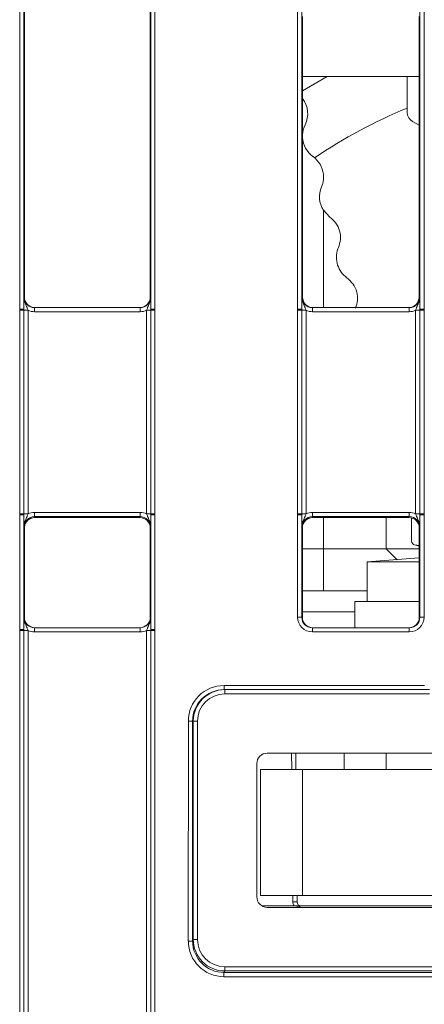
# Model space of a CAD drawing. Header units: millimetres. Extents: x 0 to 2100, y 0 to 1485.
# Tile 10 of 118: x 399 to 424, y 316 to 375. Entities that reach past the tile are written whole.
import ezdxf

# ---------------------------------------------------------------- set-up
doc = ezdxf.new("R2010")
doc.units = ezdxf.units.MM
doc.header["$LTSCALE"] = 5

msp = doc.modelspace()

# ---------------------------------------------------------------- linework, layer by layer
at = {"color": 7, "linetype": 'Continuous', "lineweight": 15}
for p, q in [((399.396, 357.577), (399.396, 410.33)), ((399.646, 410.327), (399.646, 357.575)), ((407.207, 357.575), (407.207, 410.327)), ((407.457, 410.33), (407.457, 357.577)), ((415.958, 357.577), (415.958, 410.33)), ((416.208, 410.327), (416.208, 357.575)), ((423.237, 357.575), (423.237, 410.327)), ((423.487, 410.33), (423.487, 357.577)), ((399.676, 409.542), (399.676, 358.299)), ((407.176, 409.542), (407.176, 358.299)), ((416.249, 358.299), (416.249, 375.01)), ((423.196, 375.01), (423.196, 358.299)), ((423.196, 371.428), (416.249, 371.428)), ((416.249, 370.584), (417.725, 371.428)), ((422.489, 371.428), (422.489, 369.296)), ((422.81, 368.75), (423.196, 368.535)), ((417.489, 365.611), (417.489, 365.281)), ((417.884, 363.053), (417.489, 363.473)), ((399.65, 358.299), (399.676, 358.299)), ((407.176, 358.299), (407.202, 358.299)), ((416.212, 358.299), (416.249, 358.299)), ((423.196, 358.299), (423.233, 358.299)), ((399.396, 357.517), (399.396, 357.577)), ((399.646, 357.575), (399.646, 357.515)), ((400.275, 357.426), (400.275, 357.674)), ((400.275, 357.674), (406.577, 357.674)), ((406.577, 357.426), (406.577, 357.674)), ((407.207, 357.515), (407.207, 357.575)), ((407.457, 357.577), (407.457, 357.517)), ((415.958, 357.517), (415.958, 357.577)), ((416.208, 357.575), (416.208, 357.515)), ((416.837, 357.674), (416.837, 357.426)), ((416.837, 357.674), (422.608, 357.674)), ((422.608, 357.674), (422.608, 357.426)), ((423.237, 357.515), (423.237, 357.575)), ((423.487, 357.577), (423.487, 357.517)), ((399.396, 345.396), (399.396, 357.517)), ((399.646, 357.515), (399.646, 345.394)), ((399.896, 357.513), (399.896, 345.392)), ((406.577, 357.426), (400.275, 357.426)), ((406.957, 345.392), (406.957, 357.513)), ((407.207, 345.394), (407.207, 357.515)), ((407.457, 357.517), (407.457, 345.396)), ((415.958, 345.396), (415.958, 357.517)), ((416.208, 357.515), (416.208, 345.394)), ((416.458, 357.513), (416.458, 345.392)), ((422.608, 357.426), (416.837, 357.426)), ((422.987, 345.392), (422.987, 357.513)), ((423.237, 345.394), (423.237, 357.515)), ((423.487, 357.517), (423.487, 345.396)), ((399.396, 345.336), (399.396, 345.396)), ((399.396, 338.514), (399.396, 345.336)), ((399.646, 345.394), (399.646, 345.334)), ((399.646, 345.334), (399.646, 338.512)), ((400.275, 345.226), (400.275, 345.479)), ((400.275, 345.479), (406.577, 345.479)), ((406.577, 345.226), (406.577, 345.479)), ((407.207, 345.334), (407.207, 345.394)), ((407.207, 338.512), (407.207, 345.334)), ((407.457, 345.396), (407.457, 345.336)), ((407.457, 345.336), (407.457, 338.514)), ((415.958, 345.336), (415.958, 345.396)), ((415.958, 339.239), (415.958, 345.336)), ((416.208, 345.394), (416.208, 345.334)), ((416.208, 345.334), (416.208, 339.236)), ((416.837, 345.479), (416.837, 345.226)), ((416.837, 345.479), (422.608, 345.479)), ((422.608, 345.479), (422.608, 345.226)), ((423.237, 345.334), (423.237, 345.394)), ((423.237, 339.236), (423.237, 345.334)), ((423.487, 345.396), (423.487, 345.336)), ((423.487, 345.336), (423.487, 339.239)), ((406.577, 345.226), (400.275, 345.226)), ((400.275, 345.226), (400.301, 345.174)), ((400.301, 345.174), (406.551, 345.174)), ((406.551, 345.174), (406.577, 345.226)), ((422.608, 345.226), (416.837, 345.226)), ((416.837, 345.226), (416.864, 345.174)), ((416.864, 345.174), (422.582, 345.174)), ((421.239, 345.174), (421.239, 343.303)), ((422.582, 345.174), (422.608, 345.226)), ((422.74, 343.793), (422.74, 345.154)), ((399.676, 344.549), (399.65, 344.601)), ((399.676, 344.549), (399.676, 339.236)), ((407.202, 344.601), (407.176, 344.549)), ((407.176, 344.549), (407.176, 339.236)), ((416.239, 344.549), (416.212, 344.601)), ((416.239, 344.549), (416.239, 339.236)), ((423.233, 344.601), (423.207, 344.549)), ((423.207, 339.236), (423.207, 344.549)), ((422.924, 343.552), (423.207, 343.476)), ((423.207, 343.512), (422.925, 343.552)), ((416.239, 343.303), (417.489, 343.303)), ((417.489, 340.803), (417.489, 343.303)), ((417.489, 343.303), (421.239, 343.303)), ((421.239, 343.303), (423.207, 343.303)), ((421.878, 342.664), (421.239, 343.303)), ((423.207, 342.765), (420.095, 342.528)), ((420.095, 342.528), (420.095, 340.178)), ((420.095, 342.528), (423.207, 342.528)), ((417.489, 340.803), (416.239, 340.803)), ((420.095, 340.803), (417.489, 340.803)), ((419.364, 340.178), (419.364, 338.612)), ((423.207, 340.178), (419.364, 340.178)), ((419.364, 339.553), (416.239, 339.553)), ((399.65, 339.236), (399.676, 339.236)), ((407.176, 339.236), (407.202, 339.236)), ((416.208, 339.236), (416.239, 339.236)), ((423.207, 339.236), (423.237, 339.236)), ((399.396, 338.454), (399.396, 338.514)), ((399.396, 314.461), (399.396, 338.454)), ((399.646, 338.512), (399.646, 338.452)), ((399.646, 338.452), (399.646, 314.459)), ((399.896, 338.45), (399.896, 314.456)), ((400.275, 338.364), (400.275, 338.612)), ((400.275, 338.612), (406.577, 338.612)), ((406.577, 338.364), (400.275, 338.364)), ((406.577, 338.364), (406.577, 338.612)), ((406.957, 314.456), (406.957, 338.45)), ((407.207, 338.452), (407.207, 338.512)), ((407.207, 314.459), (407.207, 338.452)), ((407.457, 338.514), (407.457, 338.454)), ((407.457, 338.454), (407.457, 314.461)), ((416.833, 338.364), (416.833, 338.612)), ((416.833, 338.612), (422.612, 338.612)), ((422.612, 338.364), (416.833, 338.364)), ((422.612, 338.364), (422.612, 338.612)), ((411.57, 335.175), (423.523, 335.175)), ((411.57, 335.175), (411.57, 334.927)), ((411.57, 334.927), (411.616, 334.927)), ((411.616, 334.927), (411.616, 334.677)), ((411.616, 334.927), (423.819, 334.927)), ((423.821, 334.677), (411.616, 334.677)), ((409.444, 319.963), (409.445, 333.05)), ((409.695, 333.053), (409.694, 319.965)), ((409.741, 333.053), (409.695, 333.053)), ((409.739, 320.055), (409.741, 333.053)), ((409.741, 333.053), (409.991, 333.053)), ((409.991, 333.053), (409.989, 320.055)), ((455.828, 331.146), (414.149, 331.146)), ((415.847, 331.146), (415.855, 330.178)), ((418.739, 330.178), (418.739, 331.146)), ((413.524, 330.521), (413.524, 322.592)), ((413.739, 322.678), (413.739, 330.178)), ((413.739, 330.178), (416.239, 330.178)), ((416.239, 330.178), (416.239, 322.678)), ((453.739, 330.178), (416.239, 330.178)), ((416.239, 322.678), (413.739, 322.678)), ((415.921, 322.678), (415.924, 322.301)), ((453.739, 322.678), (416.239, 322.678)), ((413.832, 322.053), (415.93, 322.053)), ((414.149, 321.967), (455.828, 321.967)), ((415.93, 322.053), (454.047, 322.053)), ((409.694, 319.965), (409.739, 320.055)), ((409.739, 320.055), (409.989, 320.055)), ((411.614, 318.429), (458.363, 318.429)), ((411.614, 318.179), (411.614, 318.429)), ((411.614, 318.179), (411.569, 318.09)), ((411.569, 318.09), (458.408, 318.09)), ((411.569, 317.838), (411.569, 318.09)), ((458.408, 317.838), (411.569, 317.838)), ((458.363, 318.179), (411.614, 318.179))]:
    msp.add_line(p, q, dxfattribs=at)
at = {"color": 8, "linetype": 'Continuous', "lineweight": 15}
for p, q in [((417.489, 363.473), (417.489, 357.674)), ((417.489, 345.174), (417.489, 343.303)), ((415.605, 330.178), (415.597, 331.146)), ((421.239, 331.146), (421.239, 330.178)), ((415.674, 322.301), (415.671, 322.678)), ((415.93, 321.967), (415.93, 322.053))]:
    msp.add_line(p, q, dxfattribs=at)
at = {"color": 7, "linetype": 'Continuous', "lineweight": 15}
for centre, radius, start, end in [((415.057, 369.211), 1.5, 333.72507, 37.35791), ((434.989, 339.553), 32.5, 112.61986, 123.6887), ((423.114, 369.296), 0.625, 180, 240.9454), ((417.747, 367.883), 1.5, 153.72507, 176.86125), ((417.747, 367.883), 1.5, 183.13875, 234.32443), ((415.998, 365.446), 1.5, 6.30532, 54.32443), ((415.998, 365.446), 1.5, 336.96006, 353.69468), ((418.758, 364.272), 1.5, 156.96006, 212.16552), ((399.457, 350.266), 7.311, 88.52467, 90.48406), ((407.395, 350.266), 7.311, 89.51594, 91.47533), ((416.02, 350.266), 7.311, 88.52467, 90.48406), ((423.426, 350.266), 7.311, 89.51594, 91.47533), ((399.457, 350.109), 7.408, 88.54048, 90.47395), ((399.834, 364.921), 7.408, 268.54048, 270.47395), ((407.018, 364.921), 7.408, 269.52605, 271.45952), ((407.395, 350.109), 7.408, 89.52605, 91.45952), ((416.019, 350.109), 7.408, 88.54048, 90.47395), ((416.397, 364.921), 7.408, 268.54048, 270.47395), ((423.049, 364.921), 7.408, 269.52605, 271.45952), ((423.426, 350.109), 7.408, 89.52605, 91.45952), ((399.457, 337.988), 7.408, 88.54048, 90.47395), ((399.457, 338.026), 7.311, 88.52467, 90.48406), ((399.834, 352.8), 7.408, 268.54048, 270.47395), ((407.018, 352.8), 7.408, 269.52605, 271.45952), ((407.395, 337.988), 7.408, 89.52605, 91.45952), ((407.395, 338.026), 7.311, 89.51594, 91.47533), ((416.019, 337.988), 7.408, 88.54048, 90.47395), ((416.02, 338.026), 7.311, 88.52467, 90.48406), ((416.397, 352.8), 7.408, 268.54048, 270.47395), ((423.049, 352.8), 7.408, 269.52605, 271.45952), ((423.426, 337.988), 7.408, 89.52605, 91.45952), ((423.426, 338.026), 7.311, 89.51594, 91.47533), ((416.02, 331.928), 7.311, 88.52467, 90.48406), ((423.426, 331.928), 7.311, 89.51594, 91.47533), ((399.457, 331.204), 7.311, 88.52467, 90.48406), ((399.457, 331.046), 7.408, 88.54048, 90.47395), ((399.834, 345.858), 7.408, 268.54048, 270.47395), ((407.018, 345.858), 7.408, 269.52605, 271.45952), ((407.395, 331.204), 7.311, 89.51594, 91.47533), ((407.395, 331.046), 7.408, 89.52605, 91.45952), ((409.508, 340.361), 7.311, 269.51158, 271.47097), ((415.799, 315.139), 7.164, 89.0002, 90.9998), ((416.174, 322.303), 0.25, 180.5, 270), ((415.93, 321.803), 0.25, 40.91858, 90), ((409.507, 327.273), 7.311, 269.51158, 271.47097)]:
    msp.add_arc(centre, radius, start, end, dxfattribs=at)
at = {"color": 8, "linetype": 'Continuous', "lineweight": 15}
msp.add_arc((416.174, 322.306), 0.5, 180.5, 210.28909, dxfattribs=at)
at = {"color": 7, "linetype": 'Continuous', "lineweight": 15}
for centre, major_axis, ratio, start_param, end_param in [((400.275, 358.299), (0.549, 0.3), 0.999873, 2.641898, 4.212618), ((400.301, 358.299), (0.532, 0.329), 0.999915, 2.588064, 4.158784), ((406.551, 358.299), (0.532, -0.329), 0.999915, 5.265994, 6.836714), ((406.577, 358.299), (0.549, -0.3), 0.999873, 5.21216, 6.78288), ((416.837, 358.299), (0.549, 0.3), 0.999873, 2.641898, 4.212618), ((416.874, 358.299), (0.532, 0.329), 0.999915, 2.588064, 4.158784), ((422.571, 358.299), (0.532, -0.329), 0.999915, 5.265994, 6.836714), ((422.608, 358.299), (0.549, -0.3), 0.999873, 5.21216, 6.78288), ((400.275, 358.301), (0.744, 0.46), 0.999915, 3.710423, 4.158784), ((406.577, 358.301), (0.744, -0.46), 0.999915, 5.265994, 5.714355), ((416.837, 358.301), (0.744, 0.46), 0.999915, 3.710423, 4.158784), ((422.608, 358.301), (0.744, -0.46), 0.999915, 5.265994, 5.714355), ((400.275, 344.604), (0.744, -0.46), 0.999915, 2.124401, 2.572762), ((406.577, 344.604), (0.744, 0.46), 0.999915, 0.56883, 1.017192), ((416.837, 344.604), (0.744, -0.46), 0.999915, 2.124401, 2.572762), ((422.608, 344.604), (0.744, 0.46), 0.999915, 0.56883, 1.017192), ((400.275, 344.601), (0.452, -0.432), 0.999832, 2.3335, 3.90422), ((400.307, 344.549), (0.63, 0), 0.991312, 1.570796, 3.132866), ((406.551, 344.549), (0.532, 0.329), 0.999915, 5.729657, 7.300377), ((406.577, 344.601), (0.452, 0.432), 0.999832, 5.520558, 7.091278), ((416.837, 344.601), (0.452, -0.432), 0.999832, 2.3335, 3.90422), ((416.869, 344.549), (0.63, 0), 0.991312, 1.570799, 3.132866), ((422.582, 344.549), (0.532, 0.329), 0.999915, 5.729657, 7.300377), ((422.608, 344.601), (0.452, 0.432), 0.999832, 5.520558, 7.091278), ((400.275, 339.237), (0.549, 0.3), 0.999873, 2.641898, 4.212618), ((400.301, 339.237), (0.532, 0.329), 0.999915, 2.588064, 4.158784), ((406.551, 339.237), (0.532, -0.329), 0.999915, 5.265994, 6.836714), ((406.577, 339.237), (0.549, -0.3), 0.999873, 5.21216, 6.78288), ((416.833, 339.239), (0.744, 0.46), 0.999915, 2.588064, 4.158784), ((416.833, 339.237), (0.549, 0.3), 0.999873, 2.641898, 4.212618), ((416.864, 339.237), (0.532, 0.329), 0.999915, 2.588064, 4.158784), ((422.582, 339.237), (0.532, -0.329), 0.999915, 5.265994, 6.836714), ((422.612, 339.239), (0.744, -0.46), 0.999915, 5.265994, 6.836714), ((422.612, 339.237), (0.549, -0.3), 0.999873, 5.21216, 6.78288), ((400.275, 339.239), (0.744, 0.46), 0.999915, 3.710423, 4.158784), ((406.577, 339.239), (0.744, -0.46), 0.999915, 5.265994, 5.714355), ((411.571, 333.05), (1.808, -1.117), 0.999915, 2.124416, 3.69506), ((411.571, 333.052), (1.617, -0.949), 0.999901, 2.101449, 3.672093), ((411.616, 333.052), (1.875, 0), 0.999972, 1.570796, 3.14144), ((411.616, 333.052), (-1.625, 0), 0.999962, 4.712389, 6.283033), ((414.149, 330.521), (0.625, 0), 0.999962, 1.570796, 3.141593), ((414.149, 322.592), (0.28, 0.559), 0.99981, 2.034505, 3.605149), ((411.614, 320.055), (0.839, 1.677), 0.99986, 2.034413, 3.60521), ((411.614, 320.055), (-0.727, -1.454), 0.99981, 5.176006, 6.746802), ((411.57, 319.963), (1.808, 1.117), 0.999915, 2.588003, 4.158799), ((411.57, 319.965), (1.484, 1.146), 0.99989, 2.48427, 4.055066)]:
    msp.add_ellipse(centre, major_axis=major_axis, ratio=ratio, start_param=start_param, end_param=end_param, dxfattribs=at)
for points, knots in [([(417.884, 363.053), (418.011, 362.941), (418.267, 362.717), (418.478, 362.245), (418.541, 361.731), (418.44, 361.409), (418.389, 361.248)], [0, 0, 0, 0, 0.251229, 0.502426, 0.75182, 1, 1, 1, 1]), ([(418.895, 359.442), (418.775, 359.545), (418.537, 359.751), (418.316, 360.198), (418.243, 360.687), (418.307, 361.044), (418.378, 361.222), (418.389, 361.248)], [0, 0, 0, 0, 0.238809, 0.477632, 0.716617, 0.95815, 1, 1, 1, 1]), ([(418.895, 359.442), (419.025, 359.328), (419.285, 359.099), (419.498, 358.615), (419.54, 358.117), (419.466, 357.796), (419.406, 357.652), (419.4, 357.637)], [0, 0, 0, 0, 0.263451, 0.527704, 0.767039, 0.97541, 1, 1, 1, 1]), ([(399.646, 357.575), (399.646, 357.639), (399.646, 357.803), (399.647, 358.027), (399.649, 358.187), (399.65, 358.274), (399.65, 358.298), (399.65, 358.299)], [0, 0, 0, 0, 0.217183, 0.553026, 0.876986, 0.994449, 1, 1, 1, 1]), ([(399.65, 358.299), (399.65, 358.297), (399.65, 358.257), (399.659, 358.12), (399.722, 357.911), (399.826, 357.703), (399.875, 357.567), (399.896, 357.513)], [0, 0, 0, 0, 0.006601, 0.146171, 0.501239, 0.799231, 1, 1, 1, 1]), ([(406.957, 357.513), (406.977, 357.567), (407.026, 357.703), (407.13, 357.911), (407.193, 358.12), (407.202, 358.257), (407.202, 358.297), (407.202, 358.299)], [0, 0, 0, 0, 0.200769, 0.498761, 0.853829, 0.993399, 1, 1, 1, 1]), ([(407.202, 358.299), (407.202, 358.298), (407.202, 358.274), (407.203, 358.187), (407.205, 358.027), (407.206, 357.803), (407.206, 357.639), (407.207, 357.575)], [0, 0, 0, 0, 0.005551, 0.123014, 0.446974, 0.782817, 1, 1, 1, 1]), ([(416.208, 357.575), (416.208, 357.639), (416.208, 357.803), (416.21, 358.027), (416.211, 358.187), (416.212, 358.274), (416.212, 358.298), (416.212, 358.299)], [0, 0, 0, 0, 0.217183, 0.553026, 0.876986, 0.994449, 1, 1, 1, 1]), ([(416.458, 357.513), (416.438, 357.567), (416.388, 357.703), (416.285, 357.911), (416.222, 358.12), (416.212, 358.257), (416.212, 358.297), (416.212, 358.299)], [0, 0, 0, 0, 0.200769, 0.498761, 0.853829, 0.993399, 1, 1, 1, 1]), ([(423.233, 358.299), (423.233, 358.297), (423.233, 358.257), (423.224, 358.12), (423.161, 357.911), (423.057, 357.703), (423.007, 357.567), (422.987, 357.513)], [0, 0, 0, 0, 0.0066012, 0.1461709, 0.5012392, 0.7992313, 1, 1, 1, 1]), ([(423.233, 358.299), (423.233, 358.298), (423.233, 358.274), (423.234, 358.187), (423.236, 358.027), (423.237, 357.803), (423.237, 357.639), (423.237, 357.575)], [0, 0, 0, 0, 0.005551, 0.123014, 0.446974, 0.782817, 1, 1, 1, 1]), ([(399.65, 344.601), (399.65, 344.603), (399.65, 344.627), (399.649, 344.716), (399.647, 344.879), (399.646, 345.105), (399.646, 345.27), (399.646, 345.334)], [0, 0, 0, 0, 0.005551, 0.123014, 0.446974, 0.782817, 1, 1, 1, 1]), ([(399.65, 344.601), (399.65, 344.603), (399.65, 344.643), (399.659, 344.781), (399.722, 344.992), (399.826, 345.202), (399.875, 345.337), (399.896, 345.392)], [0, 0, 0, 0, 0.006601, 0.146171, 0.501239, 0.799231, 1, 1, 1, 1]), ([(406.957, 345.392), (406.977, 345.337), (407.026, 345.202), (407.13, 344.992), (407.193, 344.781), (407.202, 344.643), (407.202, 344.603), (407.202, 344.601)], [0, 0, 0, 0, 0.200769, 0.498761, 0.853829, 0.993399, 1, 1, 1, 1]), ([(407.207, 345.334), (407.206, 345.27), (407.206, 345.105), (407.205, 344.879), (407.203, 344.716), (407.202, 344.627), (407.202, 344.603), (407.202, 344.601)], [0, 0, 0, 0, 0.217183, 0.553026, 0.876986, 0.994449, 1, 1, 1, 1]), ([(416.212, 344.601), (416.212, 344.603), (416.212, 344.627), (416.211, 344.716), (416.21, 344.879), (416.208, 345.105), (416.208, 345.27), (416.208, 345.334)], [0, 0, 0, 0, 0.005551, 0.123014, 0.446974, 0.782817, 1, 1, 1, 1]), ([(416.458, 345.392), (416.438, 345.337), (416.388, 345.202), (416.285, 344.992), (416.222, 344.781), (416.212, 344.643), (416.212, 344.603), (416.212, 344.601)], [0, 0, 0, 0, 0.200769, 0.498761, 0.853829, 0.993399, 1, 1, 1, 1]), ([(423.233, 344.601), (423.233, 344.603), (423.233, 344.643), (423.224, 344.781), (423.161, 344.992), (423.057, 345.202), (423.007, 345.337), (422.987, 345.392)], [0, 0, 0, 0, 0.006601, 0.146171, 0.501239, 0.799231, 1, 1, 1, 1]), ([(423.237, 345.334), (423.237, 345.27), (423.237, 345.105), (423.236, 344.879), (423.234, 344.716), (423.233, 344.627), (423.233, 344.603), (423.233, 344.601)], [0, 0, 0, 0, 0.217183, 0.553026, 0.876986, 0.994449, 1, 1, 1, 1]), ([(399.676, 344.554), (399.686, 344.634), (399.705, 344.796), (399.849, 345.001), (400.055, 345.146), (400.219, 345.165), (400.301, 345.174)], [0, 0, 0, 0, 0.245899, 0.497266, 0.748633, 1, 1, 1, 1]), ([(416.239, 344.554), (416.248, 344.634), (416.268, 344.796), (416.411, 345.001), (416.618, 345.146), (416.782, 345.165), (416.864, 345.174)], [0, 0, 0, 0, 0.245899, 0.497266, 0.748633, 1, 1, 1, 1]), ([(422.925, 343.552), (422.884, 343.567), (422.832, 343.588), (422.776, 343.659), (422.753, 343.707), (422.741, 343.755), (422.74, 343.782), (422.74, 343.793)], [0, 0, 0, 0, 0.5187021, 0.675646, 0.833688, 0.9318768, 1, 1, 1, 1]), ([(399.646, 338.512), (399.646, 338.577), (399.646, 338.741), (399.647, 338.964), (399.649, 339.124), (399.65, 339.211), (399.65, 339.235), (399.65, 339.236)], [0, 0, 0, 0, 0.217183, 0.553026, 0.876986, 0.994449, 1, 1, 1, 1]), ([(399.65, 339.236), (399.65, 339.235), (399.65, 339.195), (399.659, 339.058), (399.722, 338.848), (399.826, 338.64), (399.875, 338.505), (399.896, 338.45)], [0, 0, 0, 0, 0.006601, 0.146171, 0.501239, 0.799231, 1, 1, 1, 1]), ([(406.957, 338.45), (406.977, 338.505), (407.026, 338.64), (407.13, 338.848), (407.193, 339.058), (407.202, 339.195), (407.202, 339.235), (407.202, 339.236)], [0, 0, 0, 0, 0.200769, 0.498761, 0.853829, 0.993399, 1, 1, 1, 1]), ([(407.202, 339.236), (407.202, 339.235), (407.202, 339.211), (407.203, 339.124), (407.205, 338.964), (407.206, 338.741), (407.206, 338.577), (407.207, 338.512)], [0, 0, 0, 0, 0.005551, 0.123014, 0.446974, 0.782817, 1, 1, 1, 1])]:
    msp.add_open_spline(points, degree=3, knots=knots, dxfattribs=at)

doc.saveas('drawing.dxf')
